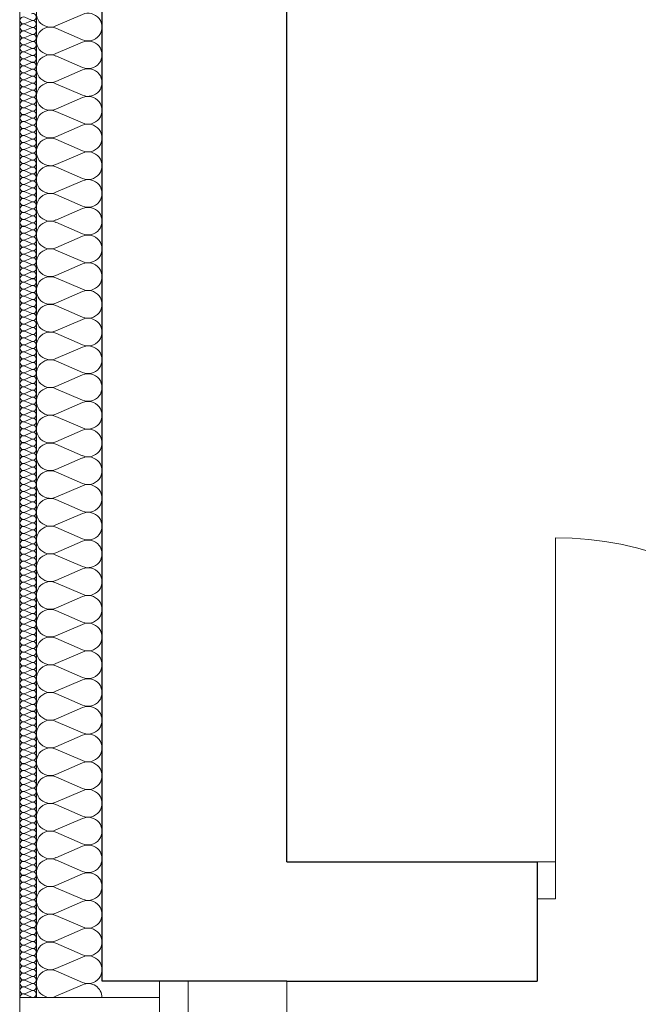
# Model space of a CAD drawing. Extents: x -438200 to -357500, y 15000 to 163871.
# Tile 44 of 148: x -430486 to -428978, y 77873 to 80271. Entities that reach past the tile are written whole.
import ezdxf

# ---------------------------------------------------------------- set-up
doc = ezdxf.new("R2010")
doc.units = 0
doc.header["$MEASUREMENT"] = 0
for name, color, linetype in [('#podkład', 252, 'Continuous'), ('Arch ocieplenie', 252, 'Continuous'), ('Inwent Izolacje', 252, 'Continuous')]:
    doc.layers.add(name, color=color, linetype=linetype)
for name, color, linetype, lineweight in [('Arch ocieplenie_Nr_Pióra__9', 252, 'Continuous', 13), ('Arch wykończenie_Nr_Pióra__3', 252, 'Continuous', 18), ('Inwent Izolacje_Nr_Pióra__2', 252, 'Continuous', 13), ('INWENT. DRZWI_Nr_Pióra__5', 252, 'Continuous', 13), ('INWENT. OKNA_Nr_Pióra__5', 252, 'Continuous', 13), ('INWENT.ŚCIANY_Nr_Pióra__1', 252, 'Continuous', 25), ('INWENT.ŚCIANY_Nr_Pióra__2', 252, 'Continuous', 13), ('INWENT.ŚCIANY_Nr_Pióra__21', 252, 'Continuous', 9)]:
    doc.layers.add(name, color=color, linetype=linetype, lineweight=lineweight)

# ---------------------------------------------------------------- blocks, each defined once
blk = doc.blocks.new('Izolacja cieplna 14_200', base_point=(-430484.9, 72292.6))
at = {"layer": 'Arch ocieplenie_Nr_Pióra__9', "linetype": 'Continuous'}
for p, q in [((-430473, 70090.4), (-430456.9, 70083.3)), ((-430456.9, 70081.9), (-430473, 70074.8)), ((-430473, 70073.4), (-430456.9, 70066.3)), ((-430456.9, 70064.9), (-430473, 70057.8)), ((-430473, 70056.4), (-430456.9, 70049.3)), ((-430456.9, 70047.9), (-430473, 70040.8)), ((-430473, 70039.4), (-430456.9, 70032.3)), ((-430456.9, 70030.9), (-430473, 70023.8)), ((-430473, 70022.4), (-430456.9, 70015.3)), ((-430456.9, 70013.9), (-430473, 70006.8)), ((-430473, 70005.4), (-430456.9, 69998.3)), ((-430456.9, 69996.9), (-430473, 69989.8)), ((-430473, 69988.4), (-430456.9, 69981.3)), ((-430456.9, 69979.9), (-430473, 69972.8)), ((-430473, 69971.4), (-430456.9, 69964.3)), ((-430456.9, 69962.9), (-430473, 69955.8)), ((-430473, 69954.4), (-430456.9, 69947.3)), ((-430456.9, 69945.9), (-430473, 69938.8)), ((-430473, 69937.4), (-430456.9, 69930.3)), ((-430456.9, 69928.9), (-430473, 69921.8)), ((-430473, 69920.4), (-430456.9, 69913.3)), ((-430456.9, 69911.9), (-430473, 69904.8)), ((-430473, 69903.4), (-430456.9, 69896.3)), ((-430456.9, 69894.9), (-430473, 69887.8)), ((-430473, 69886.4), (-430456.9, 69879.3)), ((-430456.9, 69877.9), (-430473, 69870.8)), ((-430473, 69869.4), (-430456.9, 69862.3)), ((-430456.9, 69860.9), (-430473, 69853.8)), ((-430473, 69852.4), (-430456.9, 69845.3)), ((-430456.9, 69843.9), (-430473, 69836.8)), ((-430473, 69835.4), (-430456.9, 69828.3)), ((-430456.9, 69826.9), (-430473, 69819.8)), ((-430473, 69818.4), (-430456.9, 69811.3)), ((-430456.9, 69809.9), (-430473, 69802.8)), ((-430473, 69801.4), (-430456.9, 69794.3)), ((-430456.9, 69792.9), (-430473, 69785.8)), ((-430473, 69784.4), (-430456.9, 69777.3)), ((-430456.9, 69775.9), (-430473, 69768.8)), ((-430473, 69767.4), (-430456.9, 69760.3)), ((-430456.9, 69758.9), (-430473, 69751.8)), ((-430473, 69750.4), (-430456.9, 69743.3)), ((-430456.9, 69741.9), (-430473, 69734.8)), ((-430473, 69733.4), (-430456.9, 69726.3)), ((-430456.9, 69724.9), (-430473, 69717.8)), ((-430473, 69716.4), (-430456.9, 69709.3)), ((-430456.9, 69707.9), (-430473, 69700.8)), ((-430473, 69699.4), (-430456.9, 69692.3)), ((-430456.9, 69690.9), (-430473, 69683.8)), ((-430473, 69682.4), (-430456.9, 69675.3)), ((-430456.9, 69673.9), (-430473, 69666.8)), ((-430473, 69665.4), (-430456.9, 69658.3)), ((-430456.9, 69656.9), (-430473, 69649.8)), ((-430473, 69648.4), (-430456.9, 69641.3)), ((-430456.9, 69639.9), (-430473, 69632.8)), ((-430473, 69631.4), (-430456.9, 69624.3)), ((-430456.9, 69622.9), (-430473, 69615.8)), ((-430473, 69614.4), (-430456.9, 69607.3)), ((-430456.9, 69605.9), (-430473, 69598.8)), ((-430473, 69597.4), (-430456.9, 69590.3)), ((-430456.9, 69588.9), (-430473, 69581.8)), ((-430473, 69580.4), (-430456.9, 69573.3)), ((-430456.9, 69571.9), (-430473, 69564.8)), ((-430473, 69563.4), (-430456.9, 69556.3)), ((-430456.9, 69554.9), (-430473, 69547.8)), ((-430473, 69546.4), (-430456.9, 69539.3)), ((-430456.9, 69537.9), (-430473, 69530.8)), ((-430473, 69529.4), (-430456.9, 69522.3)), ((-430456.9, 69520.9), (-430473, 69513.8)), ((-430473, 69512.4), (-430456.9, 69505.3)), ((-430456.9, 69503.9), (-430473, 69496.8)), ((-430473, 69495.4), (-430456.9, 69488.3)), ((-430456.9, 69486.9), (-430473, 69479.8)), ((-430473, 69478.4), (-430456.9, 69471.3)), ((-430456.9, 69469.9), (-430473, 69462.8)), ((-430473, 69461.4), (-430456.9, 69454.3)), ((-430456.9, 69452.9), (-430473, 69445.8)), ((-430473, 69444.4), (-430456.9, 69437.3)), ((-430456.9, 69435.9), (-430473, 69428.8)), ((-430473, 69427.4), (-430456.9, 69420.3)), ((-430456.9, 69418.9), (-430473, 69411.8)), ((-430473, 69410.4), (-430456.9, 69403.3)), ((-430456.9, 69401.9), (-430473, 69394.8)), ((-430473, 69393.4), (-430456.9, 69386.3)), ((-430456.9, 69384.9), (-430473, 69377.8)), ((-430473, 69376.4), (-430456.9, 69369.3)), ((-430456.9, 69367.9), (-430473, 69360.8)), ((-430473, 69359.4), (-430456.9, 69352.3)), ((-430456.9, 69350.9), (-430473, 69343.8)), ((-430473, 69342.4), (-430456.9, 69335.3)), ((-430456.9, 69333.9), (-430473, 69326.8)), ((-430473, 69325.4), (-430456.9, 69318.3)), ((-430456.9, 69316.9), (-430473, 69309.8)), ((-430473, 69308.4), (-430456.9, 69301.3)), ((-430456.9, 69299.9), (-430473, 69292.8)), ((-430473, 69291.4), (-430456.9, 69284.3)), ((-430456.9, 69282.9), (-430473, 69275.8)), ((-430473, 69274.4), (-430456.9, 69267.3)), ((-430456.9, 69265.9), (-430473, 69258.8)), ((-430473, 69257.4), (-430456.9, 69250.3)), ((-430456.9, 69248.9), (-430473, 69241.8)), ((-430473, 69240.4), (-430456.9, 69233.3)), ((-430456.9, 69231.9), (-430473, 69224.8)), ((-430473, 69223.4), (-430456.9, 69216.3)), ((-430456.9, 69214.9), (-430473, 69207.8)), ((-430473, 69206.4), (-430456.9, 69199.3)), ((-430456.9, 69197.9), (-430473, 69190.8)), ((-430473, 69189.4), (-430456.9, 69182.3)), ((-430456.9, 69180.9), (-430473, 69173.8)), ((-430473, 69172.4), (-430456.9, 69165.3)), ((-430456.9, 69163.9), (-430473, 69156.8)), ((-430473, 69155.4), (-430456.9, 69148.3)), ((-430456.9, 69146.9), (-430473, 69139.8)), ((-430473, 69138.4), (-430456.9, 69131.3)), ((-430456.9, 69129.9), (-430473, 69122.8)), ((-430473, 69121.4), (-430456.9, 69114.3)), ((-430456.9, 69112.9), (-430473, 69105.8)), ((-430473, 69104.4), (-430456.9, 69097.3)), ((-430456.9, 69095.9), (-430473, 69088.8)), ((-430473, 69087.4), (-430456.9, 69080.3)), ((-430456.9, 69078.9), (-430473, 69071.8)), ((-430473, 69070.4), (-430456.9, 69063.3)), ((-430456.9, 69061.9), (-430473, 69054.8)), ((-430473, 69053.4), (-430456.9, 69046.3)), ((-430456.9, 69044.9), (-430473, 69037.8)), ((-430473, 69036.4), (-430456.9, 69029.3)), ((-430456.9, 69027.9), (-430473, 69020.8)), ((-430473, 69019.4), (-430456.9, 69012.3)), ((-430456.9, 69010.9), (-430473, 69003.8)), ((-430473, 69002.4), (-430456.9, 68995.3)), ((-430456.9, 68993.9), (-430473, 68986.8)), ((-430473, 68985.4), (-430456.9, 68978.3)), ((-430456.9, 68976.9), (-430473, 68969.8)), ((-430473, 68968.4), (-430456.9, 68961.3)), ((-430456.9, 68959.9), (-430473, 68952.8)), ((-430473, 68951.4), (-430456.9, 68944.3)), ((-430456.9, 68942.9), (-430473, 68935.8)), ((-430473, 68934.4), (-430456.9, 68927.3)), ((-430456.9, 68925.9), (-430473, 68918.8)), ((-430473, 68917.4), (-430456.9, 68910.3)), ((-430456.9, 68908.9), (-430473, 68901.8)), ((-430473, 68900.4), (-430456.9, 68893.3)), ((-430456.9, 68891.9), (-430473, 68884.8)), ((-430473, 68883.4), (-430456.9, 68876.3)), ((-430456.9, 68874.9), (-430473, 68867.8)), ((-430473, 68866.4), (-430456.9, 68859.3)), ((-430456.9, 68857.9), (-430473, 68850.8)), ((-430473, 68849.4), (-430456.9, 68842.3)), ((-430456.9, 68840.9), (-430473, 68833.8)), ((-430473, 68832.4), (-430456.9, 68825.3)), ((-430456.9, 68823.9), (-430473, 68816.8)), ((-430473, 68815.4), (-430456.9, 68808.3)), ((-430456.9, 68806.9), (-430473, 68799.8)), ((-430473, 68798.4), (-430456.9, 68791.3)), ((-430456.9, 68789.9), (-430473, 68782.8)), ((-430473, 68781.4), (-430456.9, 68774.3)), ((-430456.9, 68772.9), (-430473, 68765.8)), ((-430473, 68764.4), (-430456.9, 68757.3)), ((-430456.9, 68755.9), (-430473, 68748.8)), ((-430473, 68747.4), (-430456.9, 68740.3)), ((-430456.9, 68738.9), (-430473, 68731.8)), ((-430473, 68730.4), (-430456.9, 68723.3)), ((-430456.9, 68721.9), (-430473, 68714.8)), ((-430473, 68713.4), (-430456.9, 68706.3)), ((-430456.9, 68704.9), (-430473, 68697.8)), ((-430473, 68696.4), (-430456.9, 68689.3)), ((-430456.9, 68687.9), (-430473, 68680.8)), ((-430473, 68679.4), (-430456.9, 68672.3)), ((-430456.9, 68670.9), (-430473, 68663.8)), ((-430473, 68662.4), (-430456.9, 68655.3)), ((-430456.9, 68653.9), (-430473, 68646.8)), ((-430473, 68645.4), (-430456.9, 68638.3)), ((-430456.9, 68636.9), (-430473, 68629.8)), ((-430473, 68628.4), (-430456.9, 68621.3)), ((-430456.9, 68619.9), (-430473, 68612.8)), ((-430473, 68611.4), (-430456.9, 68604.3)), ((-430456.9, 68602.9), (-430473, 68595.8)), ((-430473, 68594.4), (-430456.9, 68587.3)), ((-430456.9, 68585.9), (-430473, 68578.8)), ((-430473, 68577.4), (-430456.9, 68570.3)), ((-430456.9, 68568.9), (-430473, 68561.8)), ((-430473, 68560.4), (-430456.9, 68553.3)), ((-430456.9, 68551.9), (-430473, 68544.8)), ((-430473, 68543.4), (-430456.9, 68536.3)), ((-430456.9, 68534.9), (-430473, 68527.8)), ((-430473, 68526.4), (-430456.9, 68519.3)), ((-430456.9, 68517.9), (-430473, 68510.8)), ((-430473, 68509.4), (-430456.9, 68502.3)), ((-430456.9, 68500.9), (-430473, 68493.8)), ((-430473, 68492.4), (-430456.9, 68485.3)), ((-430456.9, 68483.9), (-430473, 68476.8)), ((-430473, 68475.4), (-430456.9, 68468.3)), ((-430456.9, 68466.9), (-430473, 68459.8)), ((-430473, 68458.4), (-430456.9, 68451.3)), ((-430456.9, 68449.9), (-430473, 68442.8)), ((-430473, 68441.4), (-430456.9, 68434.3)), ((-430456.9, 68432.9), (-430473, 68425.8)), ((-430473, 68424.4), (-430456.9, 68417.3)), ((-430456.9, 68415.9), (-430473, 68408.8)), ((-430473, 68407.4), (-430456.9, 68400.3)), ((-430456.9, 68398.9), (-430473, 68391.8)), ((-430473, 68390.4), (-430456.9, 68383.3)), ((-430456.9, 68381.9), (-430473, 68374.8)), ((-430473, 68373.4), (-430456.9, 68366.3)), ((-430456.9, 68364.9), (-430473, 68357.8)), ((-430473, 68356.4), (-430456.9, 68349.3)), ((-430456.9, 68347.9), (-430473, 68340.8)), ((-430473, 68339.4), (-430456.9, 68332.3)), ((-430456.9, 68330.9), (-430473, 68323.8)), ((-430473, 68322.4), (-430456.9, 68315.3)), ((-430456.9, 68313.9), (-430473, 68306.8)), ((-430473, 68305.4), (-430456.9, 68298.3)), ((-430456.9, 68296.9), (-430473, 68289.8)), ((-430473, 68288.4), (-430456.9, 68281.3)), ((-430456.9, 68279.9), (-430473, 68272.8)), ((-430473, 68271.4), (-430456.9, 68264.3)), ((-430456.9, 68262.9), (-430473, 68255.8)), ((-430473, 68254.4), (-430456.9, 68247.3)), ((-430456.9, 68245.9), (-430473, 68238.8)), ((-430473, 68237.4), (-430456.9, 68230.3)), ((-430456.9, 68228.9), (-430473, 68221.8)), ((-430473, 68220.4), (-430456.9, 68213.3)), ((-430456.9, 68211.9), (-430473, 68204.8)), ((-430473, 68203.4), (-430456.9, 68196.3)), ((-430456.9, 68194.9), (-430473, 68187.8)), ((-430473, 68186.4), (-430456.9, 68179.3)), ((-430456.9, 68177.9), (-430473, 68170.8)), ((-430473, 68169.4), (-430456.9, 68162.3)), ((-430456.9, 68160.9), (-430473, 68153.8)), ((-430473, 68152.4), (-430456.9, 68145.3)), ((-430456.9, 68143.9), (-430473, 68136.8)), ((-430473, 68135.4), (-430456.9, 68128.3)), ((-430456.9, 68126.9), (-430473, 68119.8)), ((-430473, 68118.4), (-430456.9, 68111.3)), ((-430456.9, 68109.9), (-430473, 68102.8)), ((-430473, 68101.4), (-430456.9, 68094.3)), ((-430456.9, 68092.9), (-430473, 68085.8)), ((-430473, 68084.4), (-430456.9, 68077.3)), ((-430456.9, 68075.9), (-430473, 68068.8)), ((-430473, 68067.4), (-430456.9, 68060.3)), ((-430456.9, 68058.9), (-430473, 68051.8)), ((-430473, 68050.4), (-430456.9, 68043.3)), ((-430456.9, 68041.9), (-430473, 68034.8)), ((-430473, 68033.4), (-430456.9, 68026.3)), ((-430456.9, 68024.9), (-430473, 68017.8)), ((-430473, 68016.4), (-430456.9, 68009.3)), ((-430456.9, 68007.9), (-430473, 68000.8)), ((-430473, 67999.4), (-430456.9, 67992.3)), ((-430456.9, 67990.9), (-430473, 67983.8)), ((-430473, 67982.4), (-430456.9, 67975.3)), ((-430456.9, 67973.9), (-430473, 67966.8)), ((-430473, 67965.4), (-430456.9, 67958.3)), ((-430456.9, 67956.9), (-430473, 67949.8)), ((-430473, 67948.4), (-430456.9, 67941.3)), ((-430456.9, 67939.9), (-430473, 67932.8)), ((-430473, 67931.4), (-430456.9, 67924.3)), ((-430456.9, 67922.9), (-430473, 67915.8)), ((-430473, 67914.4), (-430456.9, 67907.3)), ((-430456.9, 67905.9), (-430473, 67898.8)), ((-430473, 67897.4), (-430456.9, 67890.3)), ((-430456.9, 67888.9), (-430473, 67881.8)), ((-430473, 67880.4), (-430456.9, 67873.3)), ((-430456.9, 67871.9), (-430473, 67864.8)), ((-430473, 67863.4), (-430456.9, 67856.3)), ((-430456.9, 67854.9), (-430473, 67847.8)), ((-430473, 67846.4), (-430456.9, 67839.3)), ((-430456.9, 67837.9), (-430473, 67830.8)), ((-430473, 67829.4), (-430456.9, 67822.3)), ((-430456.9, 67820.9), (-430473, 67813.8)), ((-430473, 67812.4), (-430456.9, 67805.3)), ((-430456.9, 67803.9), (-430473, 67796.8)), ((-430473, 67795.4), (-430456.9, 67788.3)), ((-430456.9, 67786.9), (-430473, 67779.8)), ((-430473, 67778.4), (-430456.9, 67771.3)), ((-430456.9, 67769.9), (-430473, 67762.8)), ((-430473, 67761.4), (-430456.9, 67754.3)), ((-430456.9, 67752.9), (-430473, 67745.8)), ((-430473, 67744.4), (-430456.9, 67737.3)), ((-430456.9, 67735.9), (-430473, 67728.8)), ((-430473, 67727.4), (-430456.9, 67720.3)), ((-430456.9, 67718.9), (-430473, 67711.8)), ((-430473, 67710.4), (-430456.9, 67703.3))]:
    blk.add_line(p, q, dxfattribs=at)
for centre, start_param, end_param in [((-430476.4, 70082.6), 1.158004, 5.125183), ((-430453.5, 70091.1), 4.299595, 8.266775), ((-430476.4, 70065.6), 1.158004, 5.125183), ((-430453.5, 70074.1), 4.299595, 8.266775), ((-430453.5, 70057.1), 4.299595, 8.266775), ((-430476.4, 70048.6), 1.158004, 5.125183), ((-430476.4, 70031.6), 1.158004, 5.125183), ((-430453.5, 70040.1), 4.299595, 8.266775), ((-430476.4, 70014.6), 1.158004, 5.125183), ((-430453.5, 70023.1), 4.299595, 8.266775), ((-430453.5, 70006.1), 4.299595, 8.266775), ((-430476.4, 69997.6), 1.158004, 5.125183), ((-430453.5, 69989.1), 4.299595, 8.266775), ((-430476.4, 69980.6), 1.158004, 5.125183), ((-430476.4, 69963.6), 1.158004, 5.125183), ((-430453.5, 69972.1), 4.299595, 8.266775), ((-430476.4, 69946.6), 1.158004, 5.125183), ((-430453.5, 69955.1), 4.299595, 8.266775), ((-430453.5, 69938.1), 4.299595, 8.266775), ((-430476.4, 69929.6), 1.158004, 5.125183), ((-430476.4, 69912.6), 1.158004, 5.125183), ((-430453.5, 69921.1), 4.299595, 8.266775), ((-430476.4, 69895.6), 1.158004, 5.125183), ((-430453.5, 69904.1), 4.299595, 8.266775), ((-430453.5, 69887.1), 4.299595, 8.266775), ((-430476.4, 69878.6), 1.158004, 5.125183), ((-430476.4, 69861.6), 1.158004, 5.125183), ((-430453.5, 69870.1), 4.299595, 8.266775), ((-430476.4, 69844.6), 1.158004, 5.125183), ((-430453.5, 69853.1), 4.299595, 8.266775), ((-430476.4, 69827.6), 1.158004, 5.125183), ((-430453.5, 69836.1), 4.299595, 8.266775), ((-430453.5, 69819.1), 4.299595, 8.266775), ((-430476.4, 69810.6), 1.158004, 5.125183), ((-430476.4, 69793.6), 1.158004, 5.125183), ((-430453.5, 69802.1), 4.299595, 8.266775), ((-430476.4, 69776.6), 1.158004, 5.125183), ((-430453.5, 69785.1), 4.299595, 8.266775), ((-430453.5, 69768.1), 4.299595, 8.266775), ((-430476.4, 69759.6), 1.158004, 5.125183), ((-430476.4, 69742.6), 1.158004, 5.125183), ((-430453.5, 69751.1), 4.299595, 8.266775), ((-430476.4, 69725.6), 1.158004, 5.125183), ((-430453.5, 69734.1), 4.299595, 8.266775), ((-430476.4, 69708.6), 1.158004, 5.125183), ((-430453.5, 69717.1), 4.299595, 8.266775), ((-430453.5, 69700.1), 4.299595, 8.266775), ((-430476.4, 69691.6), 1.158004, 5.125183), ((-430476.4, 69674.6), 1.158004, 5.125183), ((-430453.5, 69683.1), 4.299595, 8.266775), ((-430476.4, 69657.6), 1.158004, 5.125183), ((-430453.5, 69666.1), 4.299595, 8.266775), ((-430453.5, 69649.1), 4.299595, 8.266775), ((-430476.4, 69640.6), 1.158004, 5.125183), ((-430476.4, 69623.6), 1.158004, 5.125183), ((-430453.5, 69632.1), 4.299595, 8.266775), ((-430476.4, 69606.6), 1.158004, 5.125183), ((-430453.5, 69615.1), 4.299595, 8.266775), ((-430453.5, 69598.1), 4.299595, 8.266775), ((-430476.4, 69589.6), 1.158004, 5.125183), ((-430453.5, 69581.1), 4.299595, 8.266775), ((-430476.4, 69572.6), 1.158004, 5.125183), ((-430476.4, 69555.6), 1.158004, 5.125183), ((-430453.5, 69564.1), 4.299595, 8.266775), ((-430476.4, 69538.6), 1.158004, 5.125183), ((-430453.5, 69547.1), 4.299595, 8.266775), ((-430453.5, 69530.1), 4.299595, 8.266775), ((-430476.4, 69521.6), 1.158004, 5.125183), ((-430476.4, 69504.6), 1.158004, 5.125183), ((-430453.5, 69513.1), 4.299595, 8.266775), ((-430476.4, 69487.6), 1.158004, 5.125183), ((-430453.5, 69496.1), 4.299595, 8.266775), ((-430453.5, 69479.1), 4.299595, 8.266775), ((-430476.4, 69470.6), 1.158004, 5.125183), ((-430453.5, 69462.1), 4.299595, 8.266775), ((-430476.4, 69453.6), 1.158004, 5.125183), ((-430476.4, 69436.6), 1.158004, 5.125183), ((-430453.5, 69445.1), 4.299595, 8.266775), ((-430476.4, 69419.6), 1.158004, 5.125183), ((-430453.5, 69428.1), 4.299595, 8.266775), ((-430453.5, 69411.1), 4.299595, 8.266775), ((-430476.4, 69402.6), 1.158004, 5.125183), ((-430476.4, 69385.6), 1.158004, 5.125183), ((-430453.5, 69394.1), 4.299595, 8.266775), ((-430476.4, 69368.6), 1.158004, 5.125183), ((-430453.5, 69377.1), 4.299595, 8.266775), ((-430453.5, 69360.1), 4.299595, 8.266775), ((-430476.4, 69351.6), 1.158004, 5.125183), ((-430476.4, 69334.6), 1.158004, 5.125183), ((-430453.5, 69343.1), 4.299595, 8.266775), ((-430476.4, 69317.6), 1.158004, 5.125183), ((-430453.5, 69326.1), 4.299595, 8.266775), ((-430476.4, 69300.6), 1.158004, 5.125183), ((-430453.5, 69309.1), 4.299595, 8.266775), ((-430453.5, 69292.1), 4.299595, 8.266775), ((-430476.4, 69283.6), 1.158004, 5.125183), ((-430476.4, 69266.6), 1.158004, 5.125183), ((-430453.5, 69275.1), 4.299595, 8.266775), ((-430476.4, 69249.6), 1.158004, 5.125183), ((-430453.5, 69258.1), 4.299595, 8.266775), ((-430453.5, 69241.1), 4.299595, 8.266775), ((-430476.4, 69232.6), 1.158004, 5.125183), ((-430476.4, 69215.6), 1.158004, 5.125183), ((-430453.5, 69224.1), 4.299595, 8.266775), ((-430476.4, 69198.6), 1.158004, 5.125183), ((-430453.5, 69207.1), 4.299595, 8.266775), ((-430453.5, 69190.1), 4.299595, 8.266775), ((-430476.4, 69181.6), 1.158004, 5.125183), ((-430453.5, 69173.1), 4.299595, 8.266775), ((-430476.4, 69164.6), 1.158004, 5.125183), ((-430476.4, 69147.6), 1.158004, 5.125183), ((-430453.5, 69156.1), 4.299595, 8.266775), ((-430476.4, 69130.6), 1.158004, 5.125183), ((-430453.5, 69139.1), 4.299595, 8.266775), ((-430453.5, 69122.1), 4.299595, 8.266775), ((-430476.4, 69113.6), 1.158004, 5.125183), ((-430476.4, 69096.6), 1.158004, 5.125183), ((-430453.5, 69105.1), 4.299595, 8.266775), ((-430476.4, 69079.6), 1.158004, 5.125183), ((-430453.5, 69088.1), 4.299595, 8.266775), ((-430453.5, 69071.1), 4.299595, 8.266775), ((-430476.4, 69062.6), 1.158004, 5.125183), ((-430453.5, 69054.1), 4.299595, 8.266775), ((-430476.4, 69045.6), 1.158004, 5.125183), ((-430476.4, 69028.6), 1.158004, 5.125183), ((-430453.5, 69037.1), 4.299595, 8.266775), ((-430476.4, 69011.6), 1.158004, 5.125183), ((-430453.5, 69020.1), 4.299595, 8.266775), ((-430453.5, 69003.1), 4.299595, 8.266775), ((-430476.4, 68994.6), 1.158004, 5.125183), ((-430476.4, 68977.6), 1.158004, 5.125183), ((-430453.5, 68986.1), 4.299595, 8.266775), ((-430476.4, 68960.6), 1.158004, 5.125183), ((-430453.5, 68969.1), 4.299595, 8.266775), ((-430453.5, 68952.1), 4.299595, 8.266775), ((-430476.4, 68943.6), 1.158004, 5.125183), ((-430476.4, 68926.6), 1.158004, 5.125183), ((-430453.5, 68935.1), 4.299595, 8.266775), ((-430476.4, 68909.6), 1.158004, 5.125183), ((-430453.5, 68918.1), 4.299595, 8.266775), ((-430476.4, 68892.6), 1.158004, 5.125183), ((-430453.5, 68901.1), 4.299595, 8.266775), ((-430453.5, 68884.1), 4.299595, 8.266775), ((-430476.4, 68875.6), 1.158004, 5.125183), ((-430476.4, 68858.6), 1.158004, 5.125183), ((-430453.5, 68867.1), 4.299595, 8.266775), ((-430476.4, 68841.6), 1.158004, 5.125183), ((-430453.5, 68850.1), 4.299595, 8.266775), ((-430453.5, 68833.1), 4.299595, 8.266775), ((-430476.4, 68824.6), 1.158004, 5.125183), ((-430476.4, 68807.6), 1.158004, 5.125183), ((-430453.5, 68816.1), 4.299595, 8.266775), ((-430476.4, 68790.6), 1.158004, 5.125183), ((-430453.5, 68799.1), 4.299595, 8.266775), ((-430453.5, 68782.1), 4.299595, 8.266775), ((-430476.4, 68773.6), 1.158004, 5.125183), ((-430453.5, 68765.1), 4.299595, 8.266775), ((-430476.4, 68756.6), 1.158004, 5.125183), ((-430476.4, 68739.6), 1.158004, 5.125183), ((-430453.5, 68748.1), 4.299595, 8.266775), ((-430476.4, 68722.6), 1.158004, 5.125183), ((-430453.5, 68731.1), 4.299595, 8.266775), ((-430453.5, 68714.1), 4.299595, 8.266775), ((-430476.4, 68705.6), 1.158004, 5.125183), ((-430476.4, 68688.6), 1.158004, 5.125183), ((-430453.5, 68697.1), 4.299595, 8.266775), ((-430476.4, 68671.6), 1.158004, 5.125183), ((-430453.5, 68680.1), 4.299595, 8.266775), ((-430453.5, 68663.1), 4.299595, 8.266775), ((-430476.4, 68654.6), 1.158004, 5.125183), ((-430453.5, 68646.1), 4.299595, 8.266775), ((-430476.4, 68637.6), 1.158004, 5.125183), ((-430476.4, 68620.6), 1.158004, 5.125183), ((-430453.5, 68629.1), 4.299595, 8.266775), ((-430476.4, 68603.6), 1.158004, 5.125183), ((-430453.5, 68612.1), 4.299595, 8.266775), ((-430453.5, 68595.1), 4.299595, 8.266775), ((-430476.4, 68586.6), 1.158004, 5.125183), ((-430476.4, 68569.6), 1.158004, 5.125183), ((-430453.5, 68578.1), 4.299595, 8.266775), ((-430476.4, 68552.6), 1.158004, 5.125183), ((-430453.5, 68561.1), 4.299595, 8.266775), ((-430453.5, 68544.1), 4.299595, 8.266775), ((-430476.4, 68535.6), 1.158004, 5.125183), ((-430476.4, 68518.6), 1.158004, 5.125183), ((-430453.5, 68527.1), 4.299595, 8.266775), ((-430476.4, 68501.6), 1.158004, 5.125183), ((-430453.5, 68510.1), 4.299595, 8.266775), ((-430476.4, 68484.6), 1.158004, 5.125183), ((-430453.5, 68493.1), 4.299595, 8.266775), ((-430453.5, 68476.1), 4.299595, 8.266775), ((-430476.4, 68467.6), 1.158004, 5.125183), ((-430476.4, 68450.6), 1.158004, 5.125183), ((-430453.5, 68459.1), 4.299595, 8.266775), ((-430476.4, 68433.6), 1.158004, 5.125183), ((-430453.5, 68442.1), 4.299595, 8.266775), ((-430453.5, 68425.1), 4.299595, 8.266775), ((-430476.4, 68416.6), 1.158004, 5.125183), ((-430476.4, 68399.6), 1.158004, 5.125183), ((-430453.5, 68408.1), 4.299595, 8.266775), ((-430476.4, 68382.6), 1.158004, 5.125183), ((-430453.5, 68391.1), 4.299595, 8.266775), ((-430476.4, 68365.6), 1.158004, 5.125183), ((-430453.5, 68374.1), 4.299595, 8.266775), ((-430453.5, 68357.1), 4.299595, 8.266775), ((-430476.4, 68348.6), 1.158004, 5.125183), ((-430476.4, 68331.6), 1.158004, 5.125183), ((-430453.5, 68340.1), 4.299595, 8.266775), ((-430476.4, 68314.6), 1.158004, 5.125183), ((-430453.5, 68323.1), 4.299595, 8.266775), ((-430453.5, 68306.1), 4.299595, 8.266775), ((-430476.4, 68297.6), 1.158004, 5.125183), ((-430476.4, 68280.6), 1.158004, 5.125183), ((-430453.5, 68289.1), 4.299595, 8.266775), ((-430476.4, 68263.6), 1.158004, 5.125183), ((-430453.5, 68272.1), 4.299595, 8.266775), ((-430453.5, 68255.1), 4.299595, 8.266775), ((-430476.4, 68246.6), 1.158004, 5.125183), ((-430453.5, 68238.1), 4.299595, 8.266775), ((-430476.4, 68229.6), 1.158004, 5.125183), ((-430476.4, 68212.6), 1.158004, 5.125183), ((-430453.5, 68221.1), 4.299595, 8.266775), ((-430476.4, 68195.6), 1.158004, 5.125183), ((-430453.5, 68204.1), 4.299595, 8.266775), ((-430453.5, 68187.1), 4.299595, 8.266775), ((-430476.4, 68178.6), 1.158004, 5.125183), ((-430476.4, 68161.6), 1.158004, 5.125183), ((-430453.5, 68170.1), 4.299595, 8.266775), ((-430476.4, 68144.6), 1.158004, 5.125183), ((-430453.5, 68153.1), 4.299595, 8.266775), ((-430453.5, 68136.1), 4.299595, 8.266775), ((-430476.4, 68127.6), 1.158004, 5.125183), ((-430476.4, 68110.6), 1.158004, 5.125183), ((-430453.5, 68119.1), 4.299595, 8.266775), ((-430476.4, 68093.6), 1.158004, 5.125183), ((-430453.5, 68102.1), 4.299595, 8.266775), ((-430476.4, 68076.6), 1.158004, 5.125183), ((-430453.5, 68085.1), 4.299595, 8.266775), ((-430453.5, 68068.1), 4.299595, 8.266775), ((-430476.4, 68059.6), 1.158004, 5.125183), ((-430476.4, 68042.6), 1.158004, 5.125183), ((-430453.5, 68051.1), 4.299595, 8.266775), ((-430476.4, 68025.6), 1.158004, 5.125183), ((-430453.5, 68034.1), 4.299595, 8.266775), ((-430453.5, 68017.1), 4.299595, 8.266775), ((-430476.4, 68008.6), 1.158004, 5.125183), ((-430476.4, 67991.6), 1.158004, 5.125183), ((-430453.5, 68000.1), 4.299595, 8.266775), ((-430476.4, 67974.6), 1.158004, 5.125183), ((-430453.5, 67983.1), 4.299595, 8.266775), ((-430476.4, 67957.6), 1.158004, 5.125183), ((-430453.5, 67966.1), 4.299595, 8.266775), ((-430453.5, 67949.1), 4.299595, 8.266775), ((-430476.4, 67940.6), 1.158004, 5.125183), ((-430476.4, 67923.6), 1.158004, 5.125183), ((-430453.5, 67932.1), 4.299595, 8.266775), ((-430476.4, 67906.6), 1.158004, 5.125183), ((-430453.5, 67915.1), 4.299595, 8.266775), ((-430453.5, 67898.1), 4.299595, 8.266775), ((-430476.4, 67889.6), 1.158004, 5.125183), ((-430476.4, 67872.6), 1.158004, 5.125183), ((-430453.5, 67881.1), 4.299595, 8.266775), ((-430476.4, 67855.6), 1.158004, 5.125183), ((-430453.5, 67864.1), 4.299595, 8.266775), ((-430453.5, 67847.1), 4.299595, 8.266775), ((-430476.4, 67838.6), 1.158004, 5.125183), ((-430453.5, 67830.1), 4.299595, 8.266775), ((-430476.4, 67821.6), 1.158004, 5.125183), ((-430476.4, 67804.6), 1.158004, 5.125183), ((-430453.5, 67813.1), 4.299595, 8.266775), ((-430476.4, 67787.6), 1.158004, 5.125183), ((-430453.5, 67796.1), 4.299595, 8.266775), ((-430453.5, 67779.1), 4.299595, 8.266775), ((-430476.4, 67770.6), 1.158004, 5.125183), ((-430476.4, 67753.6), 1.158004, 5.125183), ((-430453.5, 67762.1), 4.299595, 8.266775), ((-430476.4, 67736.6), 1.158004, 5.125183), ((-430453.5, 67745.1), 4.299595, 8.266775), ((-430453.5, 67728.1), 4.299595, 8.266775), ((-430476.4, 67719.6), 1.158004, 5.125183), ((-430453.5, 67711.1), 4.299595, 8.266775), ((-430476.4, 67702.6), 1.158004, 3.141593)]:
    blk.add_ellipse(centre, major_axis=(8.51, 0), ratio=0.999163, start_param=start_param, end_param=end_param, dxfattribs=at)
blk = doc.blocks.new('Izolacja cieplna 14_323', base_point=(-430284.9, 67702.6))
at = {"layer": 'Inwent Izolacje_Nr_Pióra__2', "linetype": 'Continuous'}
for p, q in [((-430397.3, 70069.3), (-430332.6, 70097.4)), ((-430332.6, 70035.5), (-430397.3, 70063.6)), ((-430397.3, 70001.8), (-430332.6, 70029.9)), ((-430332.6, 69968), (-430397.3, 69996.1)), ((-430397.3, 69934.2), (-430332.6, 69962.3)), ((-430332.6, 69900.4), (-430397.3, 69928.5)), ((-430397.3, 69866.7), (-430332.6, 69894.8)), ((-430332.6, 69832.9), (-430397.3, 69861)), ((-430397.3, 69799.1), (-430332.6, 69827.2)), ((-430332.6, 69765.4), (-430397.3, 69793.5)), ((-430397.3, 69731.6), (-430332.6, 69759.7)), ((-430332.6, 69697.8), (-430397.3, 69725.9)), ((-430397.3, 69664.1), (-430332.6, 69692.2)), ((-430332.6, 69630.3), (-430397.3, 69658.4)), ((-430397.3, 69596.5), (-430332.6, 69624.6)), ((-430332.6, 69562.8), (-430397.3, 69590.9)), ((-430397.3, 69529), (-430332.6, 69557.1)), ((-430332.6, 69495.2), (-430397.3, 69523.3)), ((-430397.3, 69461.4), (-430332.6, 69489.5)), ((-430332.6, 69427.7), (-430397.3, 69455.8)), ((-430397.3, 69393.9), (-430332.6, 69422)), ((-430332.6, 69360.1), (-430397.3, 69388.2)), ((-430397.3, 69326.4), (-430332.6, 69354.5)), ((-430332.6, 69292.6), (-430397.3, 69320.7)), ((-430397.3, 69258.8), (-430332.6, 69286.9)), ((-430332.6, 69225.1), (-430397.3, 69253.2)), ((-430397.3, 69191.3), (-430332.6, 69219.4)), ((-430332.6, 69157.5), (-430397.3, 69185.6)), ((-430397.3, 69123.8), (-430332.6, 69151.9)), ((-430332.6, 69090), (-430397.3, 69118.1)), ((-430397.3, 69056.2), (-430332.6, 69084.3)), ((-430332.6, 69022.4), (-430397.3, 69050.5)), ((-430397.3, 68988.7), (-430332.6, 69016.8)), ((-430332.6, 68954.9), (-430397.3, 68983)), ((-430397.3, 68921.1), (-430332.6, 68949.2)), ((-430332.6, 68887.4), (-430397.3, 68915.5)), ((-430397.3, 68853.6), (-430332.6, 68881.7)), ((-430332.6, 68819.8), (-430397.3, 68847.9)), ((-430397.3, 68786.1), (-430332.6, 68814.2)), ((-430332.6, 68752.3), (-430397.3, 68780.4)), ((-430397.3, 68718.5), (-430332.6, 68746.6)), ((-430332.6, 68684.8), (-430397.3, 68712.9)), ((-430397.3, 68651), (-430332.6, 68679.1)), ((-430332.6, 68617.2), (-430397.3, 68645.3)), ((-430397.3, 68583.4), (-430332.6, 68611.5)), ((-430332.6, 68549.7), (-430397.3, 68577.8)), ((-430397.3, 68515.9), (-430332.6, 68544)), ((-430332.6, 68482.1), (-430397.3, 68510.2)), ((-430397.3, 68448.4), (-430332.6, 68476.5)), ((-430332.6, 68414.6), (-430397.3, 68442.7)), ((-430397.3, 68380.8), (-430332.6, 68408.9)), ((-430332.6, 68347.1), (-430397.3, 68375.2)), ((-430397.3, 68313.3), (-430332.6, 68341.4)), ((-430332.6, 68279.5), (-430397.3, 68307.6)), ((-430397.3, 68245.8), (-430332.6, 68273.9)), ((-430332.6, 68212), (-430397.3, 68240.1)), ((-430397.3, 68178.2), (-430332.6, 68206.3)), ((-430332.6, 68144.4), (-430397.3, 68172.5)), ((-430397.3, 68110.7), (-430332.6, 68138.8)), ((-430332.6, 68076.9), (-430397.3, 68105)), ((-430397.3, 68043.1), (-430332.6, 68071.2)), ((-430332.6, 68009.4), (-430397.3, 68037.5)), ((-430397.3, 67975.6), (-430332.6, 68003.7)), ((-430332.6, 67941.8), (-430397.3, 67969.9)), ((-430397.3, 67908.1), (-430332.6, 67936.2)), ((-430332.6, 67874.3), (-430397.3, 67902.4)), ((-430397.3, 67840.5), (-430332.6, 67868.6)), ((-430332.6, 67806.8), (-430397.3, 67834.9)), ((-430397.3, 67773), (-430332.6, 67801.1)), ((-430332.6, 67739.2), (-430397.3, 67767.3)), ((-430397.3, 67705.4), (-430332.6, 67733.5))]:
    blk.add_line(p, q, dxfattribs=at)
for centre, start_param, end_param in [((-430410.9, 70100.2), 4.299595, 8.266775), ((-430319, 70066.5), 1.158004, 5.125183), ((-430410.9, 70032.7), 4.299595, 8.266775), ((-430319, 69998.9), 1.158004, 5.125183), ((-430410.9, 69965.1), 4.299595, 8.266775), ((-430319, 69931.4), 1.158004, 5.125183), ((-430410.9, 69897.6), 4.299595, 8.266775), ((-430319, 69863.8), 1.158004, 5.125183), ((-430410.9, 69830.1), 4.299595, 8.266775), ((-430319, 69796.3), 1.158004, 5.125183), ((-430410.9, 69762.5), 4.299595, 8.266775), ((-430319, 69728.8), 1.158004, 5.125183), ((-430410.9, 69695), 4.299595, 8.266775), ((-430319, 69661.2), 1.158004, 5.125183), ((-430410.9, 69627.5), 4.299595, 8.266775), ((-430319, 69593.7), 1.158004, 5.125183), ((-430410.9, 69559.9), 4.299595, 8.266775), ((-430319, 69526.1), 1.158004, 5.125183), ((-430410.9, 69492.4), 4.299595, 8.266775), ((-430319, 69458.6), 1.158004, 5.125183), ((-430410.9, 69424.8), 4.299595, 8.266775), ((-430319, 69391.1), 1.158004, 5.125183), ((-430410.9, 69357.3), 4.299595, 8.266775), ((-430319, 69323.5), 1.158004, 5.125183), ((-430410.9, 69289.8), 4.299595, 8.266775), ((-430319, 69256), 1.158004, 5.125183), ((-430410.9, 69222.2), 4.299595, 8.266775), ((-430319, 69188.5), 1.158004, 5.125183), ((-430410.9, 69154.7), 4.299595, 8.266775), ((-430319, 69120.9), 1.158004, 5.125183), ((-430410.9, 69087.1), 4.299595, 8.266775), ((-430319, 69053.4), 1.158004, 5.125183), ((-430410.9, 69019.6), 4.299595, 8.266775), ((-430319, 68985.8), 1.158004, 5.125183), ((-430410.9, 68952.1), 4.299595, 8.266775), ((-430319, 68918.3), 1.158004, 5.125183), ((-430410.9, 68884.5), 4.299595, 8.266775), ((-430319, 68850.8), 1.158004, 5.125183), ((-430410.9, 68817), 4.299595, 8.266775), ((-430319, 68783.2), 1.158004, 5.125183), ((-430410.9, 68749.5), 4.299595, 8.266775), ((-430319, 68715.7), 1.158004, 5.125183), ((-430410.9, 68681.9), 4.299595, 8.266775), ((-430319, 68648.1), 1.158004, 5.125183), ((-430410.9, 68614.4), 4.299595, 8.266775), ((-430319, 68580.6), 1.158004, 5.125183), ((-430410.9, 68546.8), 4.299595, 8.266775), ((-430319, 68513.1), 1.158004, 5.125183), ((-430410.9, 68479.3), 4.299595, 8.266775), ((-430319, 68445.5), 1.158004, 5.125183), ((-430410.9, 68411.8), 4.299595, 8.266775), ((-430319, 68378), 1.158004, 5.125183), ((-430410.9, 68344.2), 4.299595, 8.266775), ((-430319, 68310.5), 1.158004, 5.125183), ((-430410.9, 68276.7), 4.299595, 8.266775), ((-430319, 68242.9), 1.158004, 5.125183), ((-430410.9, 68209.1), 4.299595, 8.266775), ((-430319, 68175.4), 1.158004, 5.125183), ((-430410.9, 68141.6), 4.299595, 8.266775), ((-430319, 68107.8), 1.158004, 5.125183), ((-430410.9, 68074.1), 4.299595, 8.266775), ((-430319, 68040.3), 1.158004, 5.125183), ((-430410.9, 68006.5), 4.299595, 8.266775), ((-430319, 67972.8), 1.158004, 5.125183), ((-430410.9, 67939), 4.299595, 8.266775), ((-430319, 67905.2), 1.158004, 5.125183), ((-430410.9, 67871.5), 4.299595, 8.266775), ((-430319, 67837.7), 1.158004, 5.125183), ((-430410.9, 67803.9), 4.299595, 8.266775), ((-430319, 67770.1), 1.158004, 5.125183), ((-430410.9, 67736.4), 4.299595, 8.266775), ((-430319, 67702.6), 3.141593, 5.125182)]:
    blk.add_ellipse(centre, major_axis=(-34, 0), ratio=0.992381, start_param=start_param, end_param=end_param, dxfattribs=at)
blk = doc.blocks.new('piętro')
at = {"layer": 'Arch wykończenie_Nr_Pióra__3', "color": 252, "linetype": 'Continuous'}
for q in [(-430484.9, 64644.3), (-430144.9, 60054.3)]:
    blk.add_line((-430484.9, 60054.3), q, dxfattribs=at)
at = {"layer": 'INWENT. DRZWI_Nr_Pióra__5', "color": 252, "linetype": 'Continuous'}
for p, q in [((-429179.9, 60384.3), (-429179.9, 61174.3)), ((-429224.9, 60384.3), (-429179.9, 60384.3)), ((-429179.9, 60384.3), (-429179.9, 60294.3)), ((-429179.9, 60294.3), (-429224.9, 60294.3))]:
    blk.add_line(p, q, dxfattribs=at)
blk.add_arc((-429179.9, 60384.3), 790, 0, 90, dxfattribs=at)
at = {"layer": 'INWENT. OKNA_Nr_Pióra__5', "color": 252, "linetype": 'Continuous'}
for p, q in [((-430074.9, 60094.3), (-430144.9, 60094.3)), ((-430144.9, 60094.3), (-430144.9, 59214.3)), ((-430074.9, 60094.3), (-430074.9, 59214.3))]:
    blk.add_line(p, q, dxfattribs=at)
at = {"layer": 'INWENT.ŚCIANY_Nr_Pióra__1', "color": 252, "linetype": 'Continuous'}
for p, q in [((-430284.9, 60094.3), (-430284.9, 64444.3)), ((-429834.9, 60384.3), (-429834.9, 64014.3)), ((-429834.9, 60384.3), (-429224.9, 60384.3)), ((-429224.9, 60384.3), (-429224.9, 60094.3)), ((-429834.9, 60094.3), (-430284.9, 60094.3)), ((-429834.9, 60094.3), (-429224.9, 60094.3))]:
    blk.add_line(p, q, dxfattribs=at)
at = {"layer": 'INWENT.ŚCIANY_Nr_Pióra__2', "color": 252, "linetype": 'Continuous'}
blk.add_line((-430444.9, 60054.3), (-430444.9, 64604.3), dxfattribs=at)
at = {"layer": 'INWENT.ŚCIANY_Nr_Pióra__21', "color": 252, "linetype": 'Continuous'}
for p, q in [((-429834.9, 60094.3), (-429834.9, 59214.3)), ((-430484.9, 59254.3), (-430484.9, 60054.3))]:
    blk.add_line(p, q, dxfattribs=at)
at = {"layer": 'Arch ocieplenie', "color": 252, "linetype": 'Continuous', "lineweight": 13}
blk.add_blockref('Izolacja cieplna 14_200', (-430484.9, 64644.3), dxfattribs=at)
at = {"layer": 'Inwent Izolacje', "color": 252, "linetype": 'Continuous', "lineweight": 13}
blk.add_blockref('Izolacja cieplna 14_323', (-430284.9, 60054.3), dxfattribs=at)

msp = doc.modelspace()

# ---------------------------------------------------------------- block references
at = {"layer": '#podkład', "color": 3, "lineweight": 50}
msp.add_blockref('piętro', (0, 17835.1), dxfattribs=at)

doc.saveas('drawing.dxf')
